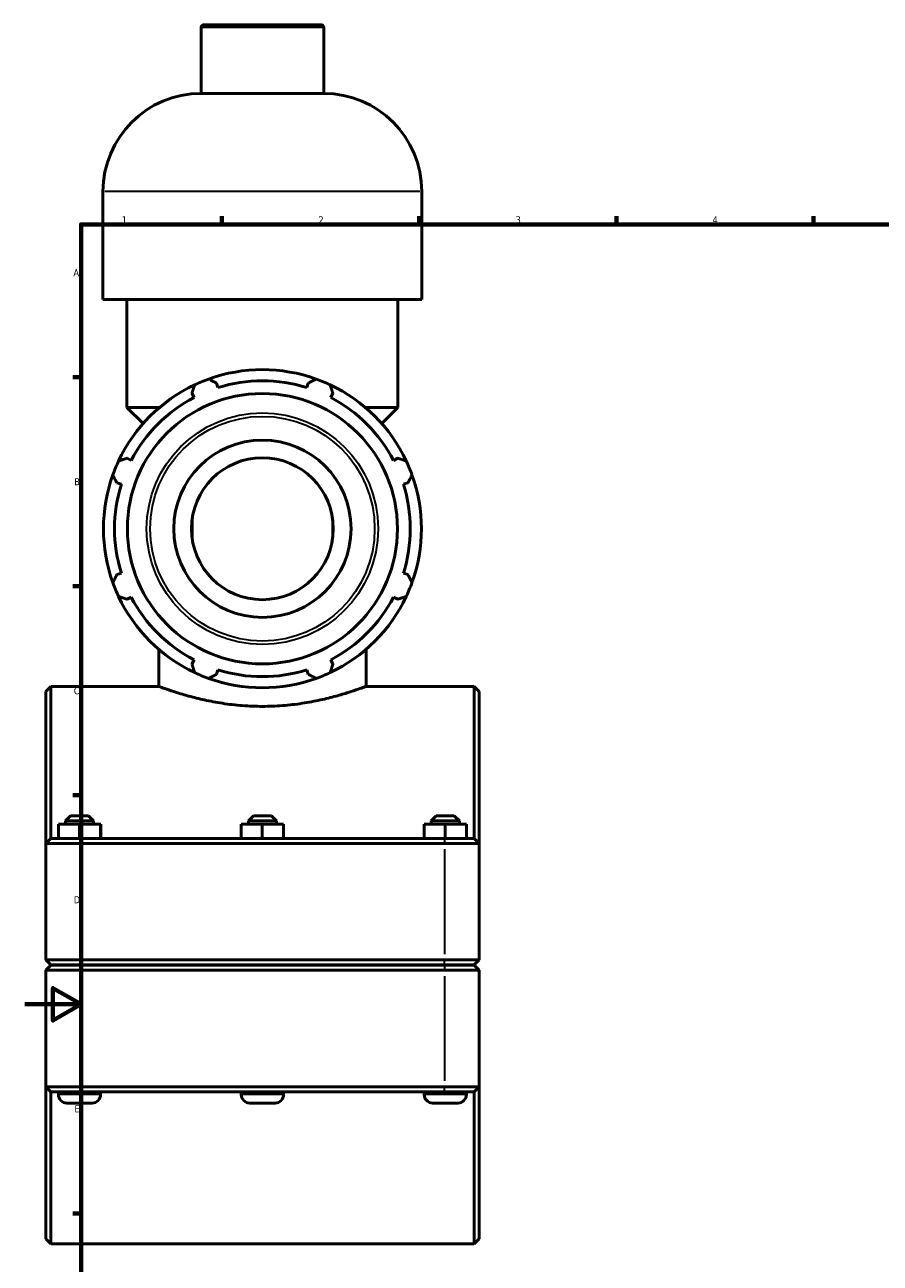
# Model space of a CAD drawing. Header units: millimetres. Extents: x 0 to 1075, y -44 to 1487.
# Tile 2 of 8: x 0 to 304, y 205 to 645. Entities that reach past the tile are written whole.
import ezdxf

# ---------------------------------------------------------------- set-up
doc = ezdxf.new("R2010")
doc.units = ezdxf.units.MM
for name, color, linetype, lineweight in [('Border (ISO)', 7, 'Continuous', 70), ('Visible (ISO)', 7, 'Continuous', 50), ('Visible Narrow (ISO)', 7, 'Continuous', 35)]:
    doc.layers.add(name, color=color, linetype=linetype, lineweight=lineweight)
doc.styles.add('Note Text (ISO)', font='tahoma.ttf')

# ---------------------------------------------------------------- blocks, each defined once
blk = doc.blocks.new('Borders Default Border')
at = {"layer": 'Border (ISO)'}
for p, q in [((70.08, 574), (70.08, 576.9)), ((140.17, 574), (140.17, 576.9)), ((210.25, 574), (210.25, 576.9)), ((280.33, 574), (280.33, 576.9)), ((20, 519.75), (17.1, 519.75)), ((20, 445.5), (17.1, 445.5)), ((20, 371.25), (17.1, 371.25)), ((20, 222.75), (17.1, 222.75))]:
    blk.add_line(p, q, dxfattribs=at)
at = {"layer": 'Border (ISO)', "flags": 128}
for points in [[(20, 20), (20, 574), (821, 574), (821, 20), (20, 20)], [(0, 297), (20, 297), (10, 302.77), (10, 291.23), (20, 297)]]:
    blk.add_lwpolyline(points, dxfattribs=at)
at = {"layer": 'Border (ISO)', "color": 232, "true_color": 0xca0064, "char_height": 2.5, "attachment_point": 7, "style": 'Note Text (ISO)'}
for s, insert in [('1', (34.48, 574.4)), ('2', (104.37, 574.4)), ('3', (174.43, 574.35)), ('4', (244.42, 574.4)), ('A', (17.29, 555.62)), ('B', (17.59, 481.37)), ('C', (17.43, 407.08)), ('D', (17.43, 332.88)), ('E', (17.64, 258.63))]:
    blk.add_mtext(s, dxfattribs=dict(at, insert=insert))

msp = doc.modelspace()

# ---------------------------------------------------------------- linework, layer by layer
at = {"layer": 'Visible (ISO)'}
for p, q in [((62.66, 620.527), (62.66, 643.927)), ((63.66, 644.927), (105.257, 644.927)), ((106.257, 620.527), (106.257, 643.927)), ((106.257, 620.527), (62.66, 620.527)), ((27.803, 547.327), (27.803, 585.67)), ((141.115, 547.327), (141.115, 585.67)), ((141.115, 547.327), (27.803, 547.327)), ((36.301, 508.985), (36.301, 547.327)), ((132.616, 508.985), (132.616, 547.327)), ((68.658, 516.04), (68.148, 517.657)), ((100.769, 517.657), (100.259, 516.04)), ((59.413, 514.039), (60.196, 512.535)), ((108.721, 512.535), (109.504, 514.039)), ((47.875, 508.985), (36.301, 508.985)), ((42.038, 503.247), (36.301, 508.985)), ((132.616, 508.985), (121.042, 508.985)), ((126.879, 503.247), (132.616, 508.985)), ((37.851, 490.19), (36.347, 490.973)), ((132.57, 490.973), (131.067, 490.19)), ((32.729, 482.238), (34.345, 481.728)), ((134.572, 481.728), (136.188, 482.238)), ((59.459, 469.096), (59.459, 462.759)), ((109.459, 462.759), (109.459, 469.096)), ((34.345, 450.127), (32.729, 449.617)), ((136.188, 449.617), (134.572, 450.127)), ((36.347, 440.882), (37.851, 441.665)), ((131.067, 441.665), (132.57, 440.882)), ((47.632, 409.927), (47.632, 423.078)), ((121.285, 409.927), (121.285, 423.078)), ((60.196, 419.319), (59.413, 417.816)), ((109.504, 417.816), (108.721, 419.319)), ((68.148, 414.198), (68.658, 415.814)), ((100.259, 415.814), (100.769, 414.198)), ((7.459, 408.127), (9.259, 409.927)), ((9.259, 409.927), (9.259, 355.927)), ((47.632, 409.927), (9.259, 409.927)), ((159.659, 409.927), (121.285, 409.927)), ((159.659, 355.927), (159.659, 409.927)), ((161.459, 408.127), (159.659, 409.927)), ((7.459, 354.127), (7.459, 408.127)), ((161.459, 408.127), (161.459, 354.127)), ((11.935, 355.927), (11.935, 360.927)), ((19.412, 360.927), (11.935, 360.927)), ((16.259, 363.927), (14.459, 362.127)), ((14.459, 362.127), (24.459, 362.127)), ((14.459, 362.127), (14.459, 360.927)), ((22.659, 363.927), (16.259, 363.927)), ((19.412, 355.927), (19.412, 360.927)), ((26.935, 360.927), (19.412, 360.927)), ((22.659, 363.927), (24.459, 362.127)), ((24.459, 362.127), (24.459, 360.927)), ((26.935, 355.927), (26.935, 360.927)), ((26.982, 360.927), (26.935, 360.927)), ((26.982, 355.927), (26.982, 360.927)), ((76.935, 355.927), (76.935, 360.927)), ((84.412, 360.927), (76.935, 360.927)), ((81.259, 363.927), (79.459, 362.127)), ((79.459, 362.127), (89.459, 362.127)), ((79.459, 362.127), (79.459, 360.927)), ((87.659, 363.927), (81.259, 363.927)), ((84.412, 355.927), (84.412, 360.927)), ((91.935, 360.927), (84.412, 360.927)), ((87.659, 363.927), (89.459, 362.127)), ((89.459, 362.127), (89.459, 360.927)), ((91.935, 355.927), (91.935, 360.927)), ((91.982, 360.927), (91.935, 360.927)), ((91.982, 355.927), (91.982, 360.927)), ((141.935, 355.927), (141.935, 360.927)), ((149.412, 360.927), (141.935, 360.927)), ((146.259, 363.927), (144.459, 362.127)), ((144.459, 362.127), (154.459, 362.127)), ((144.459, 362.127), (144.459, 360.927)), ((152.659, 363.927), (146.259, 363.927)), ((149.412, 355.927), (149.412, 360.927)), ((156.935, 360.927), (149.412, 360.927)), ((152.659, 363.927), (154.459, 362.127)), ((154.459, 362.127), (154.459, 360.927)), ((156.935, 355.927), (156.935, 360.927)), ((156.982, 360.927), (156.935, 360.927)), ((156.982, 355.927), (156.982, 360.927)), ((9.259, 355.927), (7.459, 354.127)), ((19.709, 354.127), (7.459, 354.127)), ((7.459, 354.127), (7.459, 312.777)), ((9.259, 355.927), (19.709, 355.927)), ((149.209, 355.927), (19.709, 355.927)), ((19.709, 354.127), (149.209, 354.127)), ((149.209, 355.927), (159.659, 355.927)), ((161.459, 354.127), (149.209, 354.127)), ((159.659, 355.927), (161.459, 354.127)), ((161.459, 312.777), (161.459, 354.127)), ((9.259, 310.977), (7.459, 312.777)), ((7.459, 312.777), (19.709, 312.777)), ((149.209, 312.777), (19.709, 312.777)), ((149.209, 312.777), (161.459, 312.777)), ((159.659, 310.977), (161.459, 312.777)), ((9.259, 310.877), (7.459, 309.077)), ((19.709, 309.077), (7.459, 309.077)), ((7.459, 309.077), (7.459, 267.727)), ((19.709, 310.977), (9.259, 310.977)), ((9.259, 310.877), (19.709, 310.877)), ((11.959, 310.977), (11.959, 310.877)), ((19.709, 310.977), (149.209, 310.977)), ((149.209, 310.877), (19.709, 310.877)), ((19.709, 309.077), (149.209, 309.077)), ((26.959, 310.977), (26.959, 310.877)), ((76.959, 310.977), (76.959, 310.877)), ((91.959, 310.977), (91.959, 310.877)), ((141.959, 310.977), (141.959, 310.877)), ((159.659, 310.977), (149.209, 310.977)), ((149.209, 310.877), (159.659, 310.877)), ((161.459, 309.077), (149.209, 309.077)), ((156.959, 310.977), (156.959, 310.877)), ((159.659, 310.877), (161.459, 309.077)), ((161.459, 267.727), (161.459, 309.077)), ((7.459, 267.727), (19.709, 267.727)), ((7.459, 213.727), (7.459, 267.727)), ((9.259, 265.927), (7.459, 267.727)), ((9.259, 265.927), (9.259, 211.927)), ((19.709, 265.927), (9.259, 265.927)), ((11.959, 265.927), (11.959, 264.927)), ((149.209, 267.727), (19.709, 267.727)), ((19.709, 265.927), (149.209, 265.927)), ((26.959, 265.927), (26.959, 264.927)), ((76.959, 265.927), (76.959, 264.927)), ((91.959, 265.927), (91.959, 264.927)), ((141.959, 265.927), (141.959, 264.927)), ((149.209, 267.727), (161.459, 267.727)), ((159.659, 265.927), (149.209, 265.927)), ((156.959, 265.927), (156.959, 264.927)), ((159.659, 265.927), (161.459, 267.727)), ((159.659, 211.927), (159.659, 265.927)), ((161.459, 267.727), (161.459, 213.727)), ((14.959, 261.927), (23.959, 261.927)), ((79.959, 261.927), (88.959, 261.927)), ((144.959, 261.927), (153.959, 261.927)), ((7.459, 213.727), (9.259, 211.927)), ((159.659, 211.927), (9.259, 211.927)), ((161.459, 213.727), (159.659, 211.927))]:
    msp.add_line(p, q, dxfattribs=at)
for radius in [48.003, 31.5, 25.2]:
    msp.add_circle((84.459, 465.927), radius, dxfattribs=at)
for centre, radius, start, end in [((63.66, 643.927), 1, 90, 180), ((105.257, 643.927), 1, 0, 90), ((62.66, 585.67), 34.857, 90, 180), ((106.257, 585.67), 34.857, 0, 90), ((84.459, 465.927), 56.5, 109.79198, 115.20802), ((84.459, 465.927), 56.5, 70.20802, 109.79198), ((84.459, 465.927), 56.5, 64.79198, 70.20802), ((84.459, 465.927), 56.5, 115.20802, 154.79198), ((84.459, 465.927), 52.545, 72.5, 107.5), ((84.459, 465.927), 56.5, 25.20802, 64.79198), ((84.459, 465.927), 52.545, 117.5, 152.5), ((84.459, 465.927), 52.545, 27.5, 62.5), ((84.459, 465.927), 56.5, 154.79198, 160.20802), ((84.459, 465.927), 56.5, 19.79198, 25.20802), ((84.459, 465.927), 56.5, 160.20802, 199.79198), ((84.459, 465.927), 56.5, 340.20802, 19.79198), ((84.459, 465.927), 52.545, 162.5, 197.5), ((84.459, 465.927), 52.545, 342.5, 17.5), ((84.459, 465.927), 56.5, 199.79198, 205.20802), ((84.459, 465.927), 56.5, 334.79198, 340.20802), ((84.459, 465.927), 56.5, 205.20802, 244.79198), ((84.459, 465.927), 52.545, 207.5, 242.5), ((84.459, 465.927), 56.5, 295.20802, 334.79198), ((84.459, 465.927), 52.545, 297.5, 332.5), ((84.459, 465.927), 56.5, 244.79198, 250.20802), ((84.459, 465.927), 52.545, 252.5, 287.5), ((84.459, 465.927), 56.5, 289.79198, 295.20802), ((84.459, 465.927), 56.5, 250.20802, 289.79198), ((14.959, 264.927), 3, 180, 270), ((23.959, 264.927), 3, 270, 0), ((79.959, 264.927), 3, 180, 270), ((88.959, 264.927), 3, 270, 0), ((144.959, 264.927), 3, 180, 270), ((153.959, 264.927), 3, 270, 0)]:
    msp.add_arc(centre, radius, start, end, dxfattribs=at)
for points, weights in [([(65.327, 519.09), (66.767, 518.359), (68.148, 517.657)], [1, 1.00175658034, 1.00269704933]), ([(100.769, 517.657), (102.151, 518.359), (103.59, 519.09)], [1.00269704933, 1.00175658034, 1]), ([(59.413, 514.039), (59.894, 515.512), (60.395, 517.047)], [1.00269704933, 1.00175658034, 1]), ([(108.522, 517.047), (109.023, 515.512), (109.504, 514.039)], [1, 1.00175658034, 1.00269704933]), ([(33.339, 489.991), (34.874, 490.492), (36.347, 490.973)], [1, 1.00175658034, 1.00269704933]), ([(132.57, 490.973), (134.043, 490.492), (135.578, 489.991)], [1.00269704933, 1.00175658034, 1]), ([(32.729, 482.238), (32.027, 483.619), (31.296, 485.059)], [1.00269704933, 1.00175658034, 1]), ([(137.621, 485.059), (136.89, 483.619), (136.188, 482.238)], [1, 1.00175658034, 1.00269704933]), ([(31.296, 446.796), (32.027, 448.235), (32.729, 449.617)], [1, 1.00175658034, 1.00269704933]), ([(136.188, 449.617), (136.89, 448.235), (137.621, 446.796)], [1.00269704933, 1.00175658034, 1]), ([(36.347, 440.882), (34.874, 441.363), (33.339, 441.864)], [1.00269704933, 1.00175658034, 1]), ([(135.578, 441.864), (134.043, 441.363), (132.57, 440.882)], [1, 1.00175658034, 1.00269704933]), ([(60.395, 414.808), (59.894, 416.343), (59.413, 417.816)], [1, 1.00175658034, 1.00269704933]), ([(68.148, 414.198), (66.767, 413.496), (65.327, 412.765)], [1.00269704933, 1.00175658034, 1]), ([(103.59, 412.765), (102.151, 413.496), (100.769, 414.198)], [1, 1.00175658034, 1.00269704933]), ([(109.504, 417.816), (109.023, 416.343), (108.522, 414.808)], [1.00269704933, 1.00175658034, 1])]:
    msp.add_rational_spline(points, weights, degree=2, dxfattribs=at)
msp.add_open_spline([(47.632, 409.927), (47.632, 409.927), (47.858, 409.843), (48.801, 409.498), (49.518, 409.237), (51.404, 408.583), (52.575, 408.189), (55.271, 407.338), (56.797, 406.883), (60.041, 405.999), (61.875, 405.537), (65.874, 404.663), (68.039, 404.252), (72.568, 403.562), (74.935, 403.284), (79.712, 402.915), (82.121, 402.823), (86.796, 402.823), (89.205, 402.915), (93.982, 403.284), (96.349, 403.562), (100.878, 404.252), (103.043, 404.663), (107.042, 405.537), (108.876, 405.999), (112.12, 406.883), (113.646, 407.338), (116.342, 408.189), (117.513, 408.583), (119.399, 409.237), (120.116, 409.498), (121.059, 409.843), (121.285, 409.927), (121.285, 409.927)], degree=3, knots=[5.6076943, 5.6076943, 5.6076943, 5.6076943, 6.3083968, 6.3083968, 7.0090992, 7.0090992, 7.7098017, 7.7098017, 8.4105041, 8.4105041, 9.1117252, 9.1117252, 9.8129464, 9.8129464, 10.5141675, 10.5141675, 11.2153887, 11.2153887, 11.9166098, 11.9166098, 12.6178309, 12.6178309, 13.3190521, 13.3190521, 14.0202732, 14.0202732, 14.7209756, 14.7209756, 15.4216781, 15.4216781, 16.1223805, 16.1223805, 16.823083, 16.823083, 16.823083, 16.823083], dxfattribs=at)
at = {"layer": 'Visible Narrow (ISO)'}
for p, q in [((105.989, 643.927), (62.928, 643.927)), ((140.417, 585.67), (28.5, 585.67)), ((19.709, 355.837), (19.709, 354.217)), ((19.709, 314.845), (19.709, 352.06)), ((149.209, 355.837), (149.209, 354.217)), ((149.209, 352.06), (149.209, 314.845)), ((19.709, 311.067), (19.709, 312.687)), ((149.209, 311.067), (149.209, 312.687)), ((19.709, 310.787), (19.709, 309.167)), ((149.209, 310.787), (149.209, 309.167)), ((19.709, 269.795), (19.709, 307.01)), ((149.209, 307.01), (149.209, 269.795)), ((26.866, 264.927), (12.051, 264.927)), ((19.709, 266.017), (19.709, 267.637)), ((91.866, 264.927), (77.051, 264.927)), ((156.866, 264.927), (142.051, 264.927)), ((149.209, 266.017), (149.209, 267.637))]:
    msp.add_line(p, q, dxfattribs=at)
for radius in [41.134, 39.893]:
    msp.add_circle((84.459, 465.927), radius, dxfattribs=at)

# ---------------------------------------------------------------- block references
msp.add_blockref('Borders Default Border', (0, 0))

doc.saveas('drawing.dxf')
